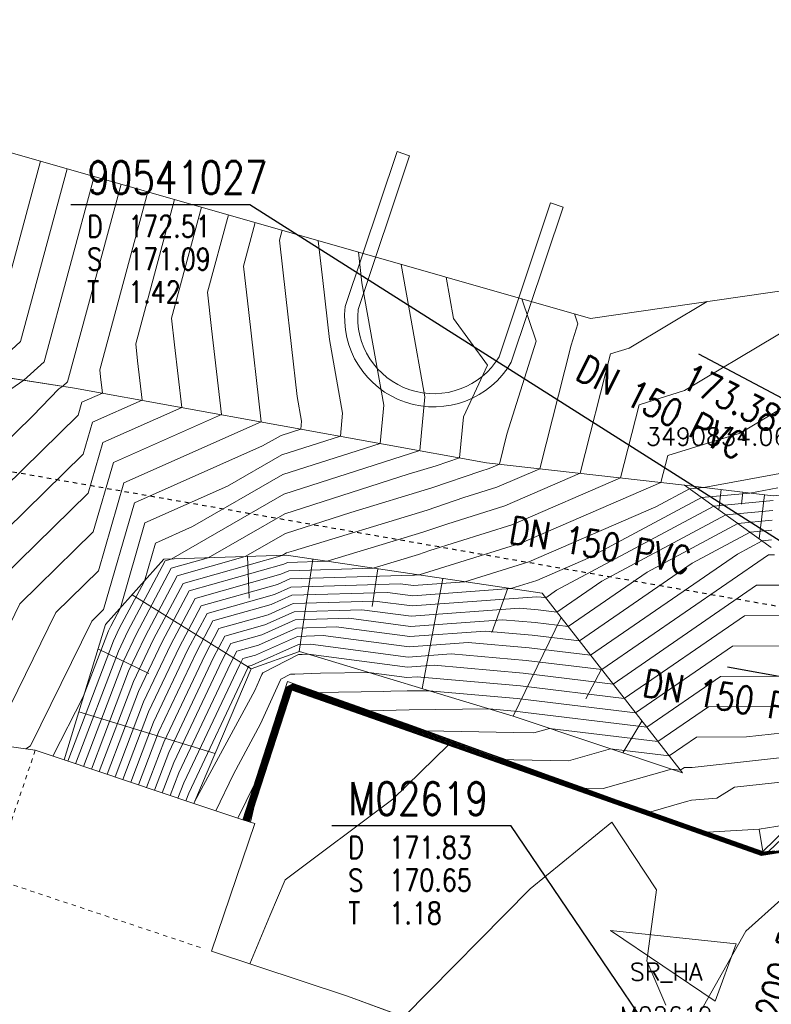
# Model space of a CAD drawing. Header units: metres. Extents: x 3490449 to 3490968, y 5754217 to 5754743.
# Tile 193 of 212: x 3490815 to 3490832, y 5754678 to 5754700. Entities that reach past the tile are written whole.
import ezdxf
from ezdxf.enums import TextEntityAlignment as Align

# ---------------------------------------------------------------- set-up
doc = ezdxf.new("R2010")
doc.units = ezdxf.units.M
doc.header["$LTSCALE"] = 0.25
doc.linetypes.add('Kartierung-07$0$AUSGEZOGEN', pattern=[0])
doc.linetypes.add('Kartierung-07$0$STRICHLINIE', pattern=[19.05, 12.7, -6.35])
for name, color, linetype, lineweight, true_color in [('Kartierung-07$0$$BOESCHUNG', 7, 'Continuous', 18, 0x82563a), ('Kartierung-07$0$$BRUCH', 7, 'Continuous', 18, 0x82563a), ('Kartierung-07$0$$HOEHEN_Haupt', 7, 'Continuous', 18, 0x82563a), ('Kartierung-07$0$$HOEHEN_Mittel', 7, 'Continuous', 18, 0x82563a), ('Kartierung-07$0$$P_INF_FL', 7, 'Kartierung-07$0$AUSGEZOGEN', 18, 0x82563a), ('Kartierung-07$0$$P_INF_H_Schacht', 7, 'Kartierung-07$0$AUSGEZOGEN', 18, 0x82563a), ('Kartierung-07$0$$P_INF_NR_Schacht', 7, 'Kartierung-07$0$AUSGEZOGEN', 18, 0x82563a), ('Kartierung-07$0$$P_INF_X', 7, 'Kartierung-07$0$AUSGEZOGEN', 18, 0x82563a), ('Kartierung-07$0$B_Befestigt', 7, 'Continuous', 18, 0x82563a), ('Kartierung-07$0$B_Boeschung_OK', 7, 'Continuous', 18, 0x82563a), ('Kartierung-07$0$B_Boeschung_UK', 7, 'Continuous', 18, 0x82563a), ('Kartierung-07$0$B_Haus', 7, 'Kartierung-07$0$AUSGEZOGEN', 18, 0x82563a), ('Kartierung-07$0$B_Mauer', 7, 'Kartierung-07$0$AUSGEZOGEN', 18, 0x82563a), ('Kartierung-07$0$B_Zaun', 7, 'Kartierung-07$0$AUSGEZOGEN', 18, 0x82563a), ('Kartierung-07$0$B_Zufahrt_Zugang', 7, 'Continuous', 18, 0x82563a), ('Kartierung-07$0$Hilfe_DGM', 7, 'Continuous', 18, 0x82563a), ('Kartierung-07$0$SYM_SR_HA', 7, 'Kartierung-07$0$AUSGEZOGEN', 18, 0x82563a), ('Kartierung-07$0$SYM_SS_HA', 7, 'Kartierung-07$0$AUSGEZOGEN', 18, 0x82563a)]:
    doc.layers.add(name, color=color, linetype=linetype, lineweight=lineweight, true_color=true_color)
doc.layers.add('Kartierung-07$0$$PKT_SR_HA', color=7, linetype='Continuous', lineweight=18)
doc.layers.add('Kartierung-07$0$$PKT_SS_HA', color=7, linetype='Continuous', lineweight=18)
for name, color, linetype, true_color in [('Kartierung-07$0$B_RW-Leitung_Aus', 7, 'Kartierung-07$0$STRICHLINIE', 0x82563a), ('Kartierung-07$0$B_RW-Leitung_Schrift_Aus', 7, 'Kartierung-07$0$AUSGEZOGEN', 0x82563a), ('Kartierung-07$0$B_Schachtschrift_RW_AUS', 7, 'Continuous', 0x82563a), ('Kartierung-07$0$B_SW-Leitung_AUS', 7, 'Continuous', 0x82563a), ('Kartierung-07$0$B_SW_Leitung_Schrift_AUS', 7, 'Continuous', 0x82563a)]:
    doc.layers.add(name, color=color, linetype=linetype, true_color=true_color)
for name, color, linetype in [('Kartierung-07$0$B_Schachtschrift_RW_HA', 7, 'Continuous'), ('Kartierung-07$0$B_SW-Leitung_HA', 7, 'Continuous'), ('Kartierung-07$0$B_SW-Leitung_HA_Schrift', 7, 'Continuous')]:
    doc.layers.add(name, color=color, linetype=linetype)
doc.styles.add('Kartierung-07$0$2', font='TXT')
doc.styles.add('Kartierung-07$0$STANDARD', font='romans.shx', dxfattribs={"width": 0.8})

# ---------------------------------------------------------------- blocks, each defined once
blk = doc.blocks.new('Kartierung-07$0$Zufahrt')
at = {"layer": 'Kartierung-07$0$B_Zufahrt_Zugang'}
for p, q in [((-0.7, -2.8), (0, 0)), ((0, 0), (0.7, -2.8)), ((-0.7, -2.8), (0.7, -2.8))]:
    blk.add_line(p, q, dxfattribs=at)
blk = doc.blocks.new('Kartierung-07$0$B_Schachtbeschriftung')
blk.add_line((0, 0), (8.186, 0))
at = {"style": 'Kartierung-07$0$STANDARD', "width": 0.8}
for s, p in [('D ', (0.75, -0.5)), ('S ', (0.75, -2)), ('T ', (0.75, -3.5))]:
    blk.add_text(s, height=1, dxfattribs=at).set_placement(p, align=Align.TOP_LEFT)
at = {"ltscale": 0.02, "style": 'Kartierung-07$0$STANDARD', "width": 0.8}
for tag, p, height in [('NUMMER', (0.759, 0.479), 1.5), ('DECKEL', (2.627, -1.5), 1), ('SOHLE', (2.625, -2.996), 1), ('TIEFE', (2.628, -4.501), 1)]:
    blk.add_attdef(tag, p, '', height=height, dxfattribs=at)
at = {"ltscale": 0.02, "style": 'Kartierung-07$0$STANDARD', "width": 0.8, "flags": 1}
blk.add_attdef('FOTO', (1.057, -6.131), '', height=1, dxfattribs=at)
blk = doc.blocks.new('Kartierung-07$0$PKT_SR_HA')
at = {"layer": 'Kartierung-07$0$SYM_SR_HA'}
for p, q in [((-0.247, 0.247), (-0.177, 0.177)), ((0.177, 0.177), (0.247, 0.247)), ((0.177, 0.177), (0.247, 0.247)), ((-0.247, -0.247), (-0.177, -0.177)), ((0.177, -0.177), (0.247, -0.247))]:
    blk.add_line(p, q, dxfattribs=at)
blk.add_circle((0, 0), 0.35, dxfattribs=at)
at = {"layer": 'Kartierung-07$0$$P_INF_FL', "style": 'Kartierung-07$0$STANDARD'}
blk.add_attdef('CODE', text='', height=0.8, dxfattribs=at).set_placement((0, 1.7), align=Align.CENTER)
at = {"layer": 'Kartierung-07$0$$P_INF_H_Schacht', "style": 'Kartierung-07$0$STANDARD'}
blk.add_attdef('H', text='', height=0.8, dxfattribs=at).set_placement((0, -1.4), align=Align.CENTER)
at = {"layer": 'Kartierung-07$0$$P_INF_NR_Schacht', "style": 'Kartierung-07$0$STANDARD'}
blk.add_attdef('NR', text='', height=0.8, dxfattribs=at).set_placement((0, 0.7), align=Align.CENTER)
at = {"layer": 'Kartierung-07$0$$P_INF_X', "style": 'Kartierung-07$0$STANDARD'}
blk.add_attdef('X', text='', height=0.8, dxfattribs=at).set_placement((-0.9, -0.4), align=Align.RIGHT)
blk.add_attdef('Y', (0.7, -0.4), '', height=0.8, dxfattribs=at)
at = {"layer": 'Kartierung-07$0$SYM_SR_HA', "style": 'Kartierung-07$0$2'}
blk.add_text('R', height=0.35, dxfattribs=at).set_placement((0, -0.178), align=Align.CENTER)
blk = doc.blocks.new('Kartierung-07$0$PKT_SS_HA')
at = {"layer": 'Kartierung-07$0$SYM_SS_HA'}
for p, q in [((-0.247, 0.247), (-0.177, 0.177)), ((0.177, 0.177), (0.247, 0.247)), ((0.177, 0.177), (0.247, 0.247)), ((-0.247, -0.247), (-0.177, -0.177)), ((0.177, -0.177), (0.247, -0.247))]:
    blk.add_line(p, q, dxfattribs=at)
blk.add_circle((0, 0), 0.35, dxfattribs=at)
at = {"layer": 'Kartierung-07$0$$P_INF_FL', "style": 'Kartierung-07$0$STANDARD'}
blk.add_attdef('CODE', text='', height=0.8, dxfattribs=at).set_placement((0, 1.7), align=Align.CENTER)
at = {"layer": 'Kartierung-07$0$$P_INF_H_Schacht', "style": 'Kartierung-07$0$STANDARD'}
blk.add_attdef('H', text='', height=0.8, dxfattribs=at).set_placement((0, -1.4), align=Align.CENTER)
at = {"layer": 'Kartierung-07$0$$P_INF_NR_Schacht', "style": 'Kartierung-07$0$STANDARD'}
blk.add_attdef('NR', text='', height=0.8, dxfattribs=at).set_placement((0, 0.7), align=Align.CENTER)
at = {"layer": 'Kartierung-07$0$$P_INF_X', "style": 'Kartierung-07$0$STANDARD'}
blk.add_attdef('X', text='', height=0.8, dxfattribs=at).set_placement((-0.9, -0.4), align=Align.RIGHT)
blk.add_attdef('Y', (0.7, -0.4), '', height=0.8, dxfattribs=at)
at = {"layer": 'Kartierung-07$0$SYM_SS_HA', "style": 'Kartierung-07$0$2'}
blk.add_text('S', height=0.35, dxfattribs=at).set_placement((0, -0.178), align=Align.CENTER)

msp = doc.modelspace()

# ---------------------------------------------------------------- linework, layer by layer
at = {"layer": 'Kartierung-07$0$$BOESCHUNG', "ltscale": 0.02}
for p, q in [((3490830.443, 5754689.767), (3490830.443, 5754689.767)), ((3490830.785, 5754689.726), (3490830.777, 5754689.657)), ((3490831.282, 5754689.667), (3490831.227, 5754689.207)), ((3490831.778, 5754689.607), (3490831.746, 5754689.336)), ((3490832.275, 5754689.548), (3490832.154, 5754688.543)), ((3490820.463, 5754688.136), (3490820.495, 5754687.188)), ((3490821.956, 5754688.076), (3490821.643, 5754685.965)), ((3490823.44, 5754687.856), (3490823.312, 5754686.995)), ((3490824.924, 5754687.636), (3490824.451, 5754685.119)), ((3490826.408, 5754687.416), (3490826.046, 5754686.405)), ((3490817.824, 5754687.265), (3490820.542, 5754685.571)), ((3490827.628, 5754686.743), (3490826.531, 5754684.49, 173.26)), ((3490817.042, 5754686.025), (3490818.207, 5754685.463)), ((3490828.551, 5754685.561), (3490828.192, 5754684.887)), ((3490816.604, 5754684.59), (3490819.72, 5754683.641)), ((3490829.474, 5754684.378), (3490829.037, 5754683.651, 93.937))]:
    msp.add_line(p, q, dxfattribs=at)
at = {"layer": 'Kartierung-07$0$$BRUCH', "ltscale": 0.02}
for p, q in [((3490816.509, 5754691.985), (3490806.561, 5754693.518)), ((3490825.921, 5754690.281), (3490816.509, 5754691.985)), ((3490830.443, 5754689.767), (3490825.921, 5754690.281)), ((3490830.443, 5754689.767), (3490832.43, 5754688.346)), ((3490832.473, 5754689.524), (3490830.443, 5754689.767)), ((3490818.552, 5754688.073), (3490817.213, 5754686.587)), ((3490821.355, 5754688.165), (3490818.552, 5754688.073)), ((3490827.194, 5754687.299), (3490821.355, 5754688.165)), ((3490830.397, 5754683.196), (3490827.194, 5754687.299)), ((3490817.213, 5754686.587), (3490816.27, 5754683.492)), ((3490820.542, 5754685.571), (3490821.649, 5754685.967)), ((3490821.649, 5754685.967), (3490826.531, 5754684.49)), ((3490819.234, 5754682.499), (3490820.542, 5754685.571)), ((3490820.354, 5754682.124), (3490821.375, 5754685.281)), ((3490821.47, 5754685.088), (3490820.496, 5754682.076)), ((3490821.375, 5754685.281), (3490824.191, 5754684.286)), ((3490824.141, 5754684.145), (3490821.47, 5754685.088)), ((3490826.531, 5754684.49), (3490830.397, 5754683.196)), ((3490828.909, 5754682.575), (3490824.191, 5754684.286)), ((3490828.876, 5754682.481), (3490824.141, 5754684.145)), ((3490815.612, 5754683.712), (3490816.27, 5754683.492)), ((3490816.27, 5754683.492), (3490819.234, 5754682.499)), ((3490819.234, 5754682.499), (3490820.354, 5754682.124)), ((3490832.2, 5754681.306), (3490828.876, 5754682.481)), ((3490832.233, 5754681.4), (3490828.909, 5754682.575)), ((3490819.64, 5754679.122), (3490820.629, 5754682.04)), ((3490820.354, 5754682.124), (3490820.496, 5754682.076)), ((3490820.629, 5754682.04), (3490820.496, 5754682.076)), ((3490832.152, 5754681.906), (3490832.727, 5754681.998)), ((3490832.233, 5754681.4), (3490832.152, 5754681.906)), ((3490833.084, 5754681.448), (3490832.2, 5754681.306)), ((3490822.743, 5754678.094), (3490819.64, 5754679.122)), ((3490827.552, 5754676.334), (3490822.743, 5754678.094))]:
    msp.add_line(p, q, dxfattribs=at)
at = {"layer": 'Kartierung-07$0$$HOEHEN_Haupt', "ltscale": 0.02}
for points in [[(3490817.57, 5754696.64), (3490816.348, 5754692.124), (3490816.242, 5754692.026), (3490816.149, 5754691.964), (3490815.556, 5754691.353), (3490811.977, 5754687.848), (3490811.695, 5754687.272), (3490809.557, 5754685.983), (3490808.175, 5754684.992)], [(3490814.1, 5754683.923), (3490814.869, 5754684.387), (3490816.081, 5754686.86), (3490817.053, 5754687.812), (3490817.637, 5754689.824), (3490820.771, 5754691.213), (3490820.488, 5754693.708), (3490820.367, 5754694.77), (3490820.636, 5754695.764)], [(3490824.998, 5754694.518), (3490825.168, 5754693.572), (3490825.942, 5754692.505), (3490825.394, 5754691.329), (3490825.304, 5754690.393), (3490824.77, 5754690.211), (3490824.129, 5754690.016), (3490821.31, 5754689.114), (3490819.56, 5754688.106), (3490818.715, 5754687.868), (3490817.923, 5754686.37), (3490817.628, 5754685.748), (3490816.713, 5754683.344), (3490816.712, 5754683.343), (3490816.712, 5754683.343)], [(3490833.664, 5754692.119), (3490831.716, 5754690.954), (3490830.063, 5754690.441), (3490829.908, 5754689.828), (3490826.707, 5754688.441), (3490824.38, 5754687.716), (3490824.273, 5754687.709), (3490824.245, 5754687.712), (3490821.427, 5754687.625), (3490821.147, 5754687.5), (3490819.399, 5754687.009), (3490818.903, 5754686.071), (3490818.201, 5754684.588), (3490817.613, 5754683.042), (3490817.612, 5754683.042), (3490817.612, 5754683.042)], [(3490818.512, 5754682.741), (3490818.512, 5754682.741), (3490818.512, 5754682.741), (3490818.774, 5754683.429), (3490819.883, 5754685.772), (3490820.082, 5754686.149), (3490820.785, 5754686.346), (3490821.553, 5754686.688), (3490822.778, 5754686.726), (3490824.187, 5754686.542), (3490826.288, 5754686.694), (3490827.036, 5754686.629), (3490827.788, 5754686.537), (3490829.59, 5754687.778), (3490831.668, 5754688.891), (3490832.453, 5754688.964)], [(3490819.735, 5754682.331), (3490819.735, 5754682.331), (3490819.736, 5754682.331), (3490820.138, 5754683.166), (3490820.759, 5754684.313), (3490821.179, 5754685.24), (3490821.222, 5754685.334), (3490821.442, 5754685.448), (3490821.544, 5754685.451), (3490822.126, 5754685.469), (3490823.23, 5754685.489), (3490824.101, 5754685.374), (3490824.334, 5754685.391), (3490826.695, 5754685.184), (3490829.07, 5754684.896), (3490831.814, 5754686.786), (3490833.103, 5754686.791)], [(3490820.393, 5754682.111), (3490820.393, 5754682.111), (3490820.53, 5754682.532), (3490820.9, 5754683.666), (3490821.053, 5754684.133), (3490821.38, 5754685.135), (3490821.49, 5754685.188), (3490822.431, 5754684.865), (3490822.789, 5754684.74), (3490822.949, 5754684.685), (3490823.281, 5754684.568), (3490824.182, 5754684.26), (3490826.348, 5754683.49), (3490826.547, 5754683.421), (3490828.168, 5754682.844), (3490828.585, 5754682.836), (3490830.147, 5754683.28), (3490830.351, 5754683.255), (3490830.446, 5754683.321), (3490830.621, 5754683.321), (3490833.38, 5754683.625)], [(3490820.444, 5754682.093), (3490820.444, 5754682.094), (3490820.763, 5754683.073), (3490820.943, 5754683.623), (3490821.276, 5754684.645), (3490821.428, 5754685.11), (3490821.479, 5754685.134), (3490821.916, 5754684.985), (3490822.798, 5754684.675), (3490822.874, 5754684.649), (3490823.721, 5754684.352), (3490824.161, 5754684.201), (3490825.22, 5754683.825), (3490826.528, 5754683.369), (3490827.801, 5754682.916), (3490828.895, 5754682.534), (3490829.963, 5754682.164), (3490830.559, 5754681.953), (3490830.727, 5754681.895), (3490831.33, 5754681.681), (3490832.194, 5754681.385), (3490832.224, 5754681.374), (3490832.513, 5754681.416)], [(3490820.512, 5754678.833), (3490820.974, 5754679.933), (3490821.319, 5754680.752), (3490823.783, 5754682.597), (3490825.047, 5754683.827), (3490826.51, 5754683.317), (3490826.594, 5754683.287), (3490828.879, 5754682.489), (3490829.047, 5754682.431), (3490830.54, 5754681.901), (3490830.561, 5754681.894), (3490832.131, 5754681.336), (3490832.2, 5754681.312), (3490832.202, 5754681.311), (3490832.499, 5754681.354)], [(3490820.495, 5754682.076), (3490820.495, 5754682.076), (3490820.622, 5754682.467), (3490820.528, 5754682.067)]]:
    msp.add_lwpolyline(points, dxfattribs=at)
at = {"layer": 'Kartierung-07$0$$HOEHEN_Mittel', "ltscale": 0.02}
for points in [[(3490815.73, 5754697.165), (3490814.742, 5754693.512), (3490813.57, 5754692.438), (3490812.552, 5754691.749), (3490809.856, 5754688.971), (3490808.396, 5754687.765), (3490806.032, 5754686.07)], [(3490816.343, 5754696.99), (3490815.277, 5754693.049), (3490814.461, 5754692.301), (3490813.751, 5754691.821), (3490810.446, 5754688.416), (3490809.973, 5754688.025), (3490806.746, 5754685.711)], [(3490816.957, 5754696.815), (3490815.813, 5754692.587), (3490815.351, 5754692.163), (3490814.95, 5754691.892), (3490812.381, 5754689.245), (3490811.157, 5754688.046), (3490811.06, 5754687.849), (3490810.329, 5754687.408), (3490807.461, 5754685.352)], [(3490808.929, 5754684.645), (3490812.33, 5754686.695), (3490812.798, 5754687.651), (3490816.59, 5754691.364), (3490816.677, 5754691.663), (3490817.144, 5754691.87), (3490817.102, 5754692.242), (3490817.084, 5754692.4), (3490818.183, 5754696.465)], [(3490810.222, 5754684.465), (3490812.965, 5754686.118), (3490813.619, 5754687.453), (3490816.706, 5754690.476), (3490816.917, 5754691.204), (3490818.05, 5754691.706), (3490817.948, 5754692.608), (3490817.905, 5754692.993), (3490818.796, 5754696.289)], [(3490811.515, 5754684.284), (3490813.6, 5754685.541), (3490814.439, 5754687.255), (3490816.822, 5754689.588), (3490817.157, 5754690.744), (3490818.957, 5754691.542), (3490818.795, 5754692.975), (3490818.725, 5754693.585), (3490819.41, 5754696.114)], [(3490812.807, 5754684.104), (3490814.234, 5754684.964), (3490815.26, 5754687.058), (3490816.937, 5754688.7), (3490817.397, 5754690.284), (3490819.864, 5754691.378), (3490819.641, 5754693.342), (3490819.546, 5754694.178), (3490820.023, 5754695.939)], [(3490815.392, 5754683.743), (3490815.504, 5754683.81), (3490816.901, 5754686.662), (3490817.169, 5754686.924), (3490817.877, 5754689.365), (3490820.806, 5754690.663), (3490821.226, 5754690.905), (3490821.677, 5754691.049), (3490821.694, 5754691.227), (3490821.593, 5754691.795), (3490821.334, 5754694.075), (3490821.188, 5754695.363), (3490821.249, 5754695.589)], [(3490816.01, 5754683.579), (3490816.011, 5754683.579), (3490816.709, 5754684.933), (3490817.284, 5754686.443), (3490817.335, 5754686.55), (3490817.555, 5754686.966), (3490818.117, 5754688.905), (3490820.004, 5754689.741), (3490821.247, 5754690.457), (3490822.584, 5754690.885), (3490822.635, 5754691.413), (3490822.334, 5754693.093), (3490822.181, 5754694.442), (3490822.078, 5754695.352)], [(3490816.352, 5754683.464), (3490816.352, 5754683.464), (3490816.353, 5754683.464), (3490817.399, 5754686.211), (3490817.531, 5754686.49), (3490818.106, 5754687.578), (3490818.358, 5754688.445), (3490819.202, 5754688.82), (3490821.268, 5754690.009), (3490823.491, 5754690.721), (3490823.575, 5754691.598), (3490823.075, 5754694.391), (3490823.027, 5754694.808), (3490822.995, 5754695.09)], [(3490816.532, 5754683.404), (3490816.532, 5754683.404), (3490816.533, 5754683.404), (3490817.513, 5754685.979), (3490817.727, 5754686.43), (3490818.578, 5754688.04), (3490818.713, 5754688.078), (3490821.289, 5754689.562), (3490824.398, 5754690.557), (3490824.515, 5754691.783), (3490824.201, 5754693.539), (3490823.973, 5754694.811)], [(3490817.432, 5754683.102), (3490817.432, 5754683.102), (3490817.433, 5754683.103), (3490818.087, 5754684.82), (3490818.707, 5754686.131), (3490819.262, 5754687.181), (3490821.219, 5754687.731), (3490821.402, 5754687.813), (3490823.329, 5754687.872), (3490824.365, 5754688.187), (3490824.626, 5754688.276), (3490826.525, 5754688.867), (3490828.985, 5754689.933), (3490829.408, 5754691.602), (3490830.449, 5754691.926), (3490834.636, 5754694.43)], [(3490816.892, 5754683.283), (3490816.892, 5754683.283), (3490816.893, 5754683.283), (3490817.743, 5754685.516), (3490818.119, 5754686.311), (3490818.852, 5754687.696), (3490820.407, 5754688.134), (3490821.331, 5754688.666), (3490822.821, 5754689.143), (3490824.669, 5754689.705), (3490825.796, 5754690.088), (3490825.979, 5754690.145), (3490826.216, 5754690.247), (3490826.39, 5754690.932), (3490827.053, 5754693.055), (3490826.729, 5754694.024)], [(3490817.252, 5754683.163), (3490817.252, 5754683.163), (3490817.253, 5754683.163), (3490817.972, 5754685.052), (3490818.511, 5754686.191), (3490819.125, 5754687.352), (3490821.291, 5754687.962), (3490821.377, 5754688), (3490822.279, 5754688.028), (3490824.467, 5754688.693), (3490825.016, 5754688.88), (3490826.343, 5754689.293), (3490828.062, 5754690.038), (3490828.753, 5754692.764), (3490829.182, 5754692.897), (3490830.965, 5754693.963)], [(3490817.072, 5754683.223), (3490817.072, 5754683.223), (3490817.073, 5754683.223), (3490817.857, 5754685.284), (3490818.315, 5754686.251), (3490818.988, 5754687.524), (3490821.253, 5754688.162), (3490821.352, 5754688.219), (3490821.512, 5754688.27), (3490824.568, 5754689.199), (3490825.406, 5754689.484), (3490826.161, 5754689.719), (3490827.139, 5754690.143), (3490827.855, 5754692.967), (3490828.008, 5754693.456), (3490827.934, 5754693.68)], [(3490832.791, 5754690.063), (3490830.885, 5754689.714), (3490830.559, 5754689.684), (3490829.793, 5754689.273), (3490826.888, 5754688.015), (3490825.43, 5754687.561), (3490824.256, 5754687.475), (3490823.952, 5754687.515), (3490821.452, 5754687.438), (3490821.074, 5754687.27), (3490819.535, 5754686.837), (3490819.099, 5754686.011), (3490818.316, 5754684.356), (3490817.792, 5754682.982), (3490817.792, 5754682.982), (3490817.792, 5754682.982)], [(3490832.58, 5754689.706), (3490831.937, 5754689.588), (3490830.837, 5754689.486), (3490828.246, 5754688.098), (3490827.07, 5754687.589), (3490826.48, 5754687.405), (3490824.238, 5754687.242), (3490823.658, 5754687.318), (3490821.477, 5754687.251), (3490821.002, 5754687.039), (3490819.672, 5754686.665), (3490819.295, 5754685.952), (3490818.43, 5754684.124), (3490817.972, 5754682.922), (3490817.972, 5754682.922), (3490817.972, 5754682.921)], [(3490818.152, 5754682.861), (3490818.152, 5754682.861), (3490818.152, 5754682.861), (3490818.545, 5754683.893), (3490819.491, 5754685.892), (3490819.809, 5754686.493), (3490820.93, 5754686.808), (3490821.502, 5754687.063), (3490823.365, 5754687.121), (3490824.221, 5754687.008), (3490827.069, 5754687.216), (3490827.172, 5754687.207), (3490827.276, 5754687.194), (3490827.524, 5754687.365), (3490831.114, 5754689.287), (3490832.469, 5754689.414)], [(3490818.332, 5754682.801), (3490818.332, 5754682.801), (3490818.332, 5754682.801), (3490818.66, 5754683.661), (3490819.687, 5754685.832), (3490819.946, 5754686.321), (3490820.857, 5754686.577), (3490821.527, 5754686.876), (3490823.072, 5754686.923), (3490824.204, 5754686.775), (3490826.678, 5754686.955), (3490827.104, 5754686.918), (3490827.532, 5754686.866), (3490828.557, 5754687.572), (3490831.391, 5754689.089), (3490832.461, 5754689.189)], [(3490818.692, 5754682.68), (3490818.692, 5754682.68), (3490818.692, 5754682.68), (3490818.889, 5754683.197), (3490820.079, 5754685.712), (3490820.219, 5754685.977), (3490820.713, 5754686.116), (3490821.578, 5754686.501), (3490822.485, 5754686.529), (3490824.17, 5754686.308), (3490825.897, 5754686.434), (3490826.968, 5754686.34), (3490828.045, 5754686.209), (3490830.623, 5754687.985), (3490831.945, 5754688.693), (3490832.444, 5754688.739)], [(3490818.872, 5754682.62), (3490818.872, 5754682.62), (3490818.872, 5754682.62), (3490819.004, 5754682.965), (3490820.275, 5754685.652), (3490820.356, 5754685.805), (3490820.64, 5754685.885), (3490821.603, 5754686.314), (3490822.192, 5754686.332), (3490824.152, 5754686.075), (3490825.506, 5754686.173), (3490826.899, 5754686.051), (3490828.301, 5754685.881), (3490831.655, 5754688.191), (3490832.222, 5754688.495), (3490832.436, 5754688.515)], [(3490819.052, 5754682.56), (3490819.052, 5754682.56), (3490819.052, 5754682.56), (3490819.118, 5754682.733), (3490820.471, 5754685.593), (3490820.493, 5754685.633), (3490820.568, 5754685.654), (3490821.628, 5754686.126), (3490821.898, 5754686.135), (3490824.135, 5754685.841), (3490825.116, 5754685.913), (3490826.831, 5754685.762), (3490828.557, 5754685.553), (3490832.362, 5754688.173), (3490832.505, 5754688.173)], [(3490819.232, 5754682.499), (3490819.232, 5754682.5), (3490819.232, 5754682.5), (3490819.233, 5754682.501), (3490819.254, 5754682.546), (3490820.627, 5754685.08), (3490820.79, 5754685.442), (3490820.807, 5754685.479), (3490821.622, 5754685.899), (3490821.635, 5754685.9), (3490821.711, 5754685.902), (3490821.855, 5754685.905), (3490824.118, 5754685.608), (3490824.725, 5754685.652), (3490826.763, 5754685.473), (3490828.813, 5754685.225), (3490832.088, 5754687.48), (3490832.804, 5754687.482)], [(3490833.402, 5754686.1), (3490831.541, 5754686.093), (3490829.326, 5754684.568), (3490826.626, 5754684.895), (3490824.606, 5754685.072), (3490824.107, 5754685.066), (3490823.732, 5754685.058), (3490823.579, 5754685.055), (3490822.54, 5754685.037), (3490822.105, 5754685.023), (3490821.499, 5754685.231), (3490821.341, 5754685.155), (3490820.874, 5754683.723), (3490820.866, 5754683.701), (3490820.618, 5754682.941), (3490820.243, 5754682.161), (3490820.242, 5754682.161), (3490820.242, 5754682.161)], [(3490833.701, 5754685.408), (3490831.267, 5754685.4), (3490829.582, 5754684.24), (3490826.558, 5754684.606), (3490825.981, 5754684.656), (3490824.154, 5754684.633), (3490823.264, 5754684.614), (3490823.017, 5754684.698), (3490822.994, 5754684.706), (3490822.784, 5754684.778), (3490822.74, 5754684.793), (3490821.497, 5754685.22), (3490821.351, 5754685.15), (3490820.918, 5754683.826), (3490820.875, 5754683.692), (3490820.39, 5754682.208), (3490820.362, 5754682.121), (3490820.362, 5754682.121)], [(3490833.106, 5754684.714), (3490830.993, 5754684.707), (3490829.838, 5754683.912), (3490827.365, 5754684.211), (3490827.005, 5754684.108), (3490826.538, 5754684.117), (3490824.553, 5754684.155), (3490824.19, 5754684.284), (3490823.105, 5754684.655), (3490822.979, 5754684.699), (3490822.785, 5754684.765), (3490822.637, 5754684.817), (3490821.495, 5754685.21), (3490821.36, 5754685.145), (3490820.963, 5754683.928), (3490820.883, 5754683.683), (3490820.437, 5754682.316), (3490820.372, 5754682.118), (3490820.372, 5754682.117)], [(3490833.553, 5754684.204), (3490831.863, 5754684.018), (3490830.72, 5754684.014), (3490830.095, 5754683.583), (3490828.756, 5754683.745), (3490827.795, 5754683.472), (3490826.549, 5754683.496), (3490826.36, 5754683.499), (3490824.186, 5754684.272), (3490823.193, 5754684.611), (3490822.964, 5754684.692), (3490822.787, 5754684.752), (3490822.534, 5754684.841), (3490821.493, 5754685.199), (3490821.37, 5754685.14), (3490821.008, 5754684.031), (3490820.892, 5754683.675), (3490820.484, 5754682.424), (3490820.382, 5754682.114), (3490820.382, 5754682.114)], [(3490833.207, 5754683.047), (3490831.585, 5754682.868), (3490831.188, 5754682.615), (3490830.606, 5754682.57), (3490830.492, 5754682.538), (3490829.678, 5754682.303), (3490828.907, 5754682.57), (3490828.767, 5754682.619), (3490826.543, 5754683.411), (3490826.122, 5754683.557), (3490824.178, 5754684.248), (3490823.369, 5754684.525), (3490822.934, 5754684.678), (3490822.791, 5754684.727), (3490822.328, 5754684.889), (3490821.488, 5754685.177), (3490821.389, 5754685.13), (3490821.097, 5754684.235), (3490820.909, 5754683.657), (3490820.577, 5754682.64), (3490820.403, 5754682.107), (3490820.403, 5754682.107)], [(3490832.727, 5754681.998), (3490832.152, 5754681.906), (3490832.152, 5754681.906), (3490830.982, 5754681.842), (3490830.849, 5754681.888), (3490830.827, 5754681.896), (3490830.57, 5754681.984), (3490830.513, 5754682.004), (3490828.904, 5754682.561), (3490828.525, 5754682.693), (3490826.539, 5754683.4), (3490825.897, 5754683.624), (3490824.173, 5754684.237), (3490823.457, 5754684.482), (3490822.919, 5754684.67), (3490822.792, 5754684.714), (3490822.225, 5754684.913), (3490821.486, 5754685.167), (3490821.399, 5754685.125), (3490821.142, 5754684.338), (3490820.917, 5754683.649), (3490820.623, 5754682.748), (3490820.413, 5754682.104), (3490820.413, 5754682.104)], [(3490820.423, 5754682.1), (3490820.423, 5754682.101), (3490820.67, 5754682.857), (3490820.926, 5754683.64), (3490821.187, 5754684.44), (3490821.409, 5754685.12), (3490821.484, 5754685.156), (3490822.122, 5754684.937), (3490822.794, 5754684.701), (3490822.904, 5754684.663), (3490823.545, 5754684.438), (3490824.169, 5754684.225), (3490825.671, 5754683.691), (3490826.536, 5754683.39), (3490828.284, 5754682.767), (3490828.901, 5754682.552), (3490830.33, 5754682.058), (3490830.566, 5754681.974), (3490830.793, 5754681.895), (3490831.009, 5754681.819), (3490832.191, 5754681.414), (3490832.233, 5754681.399), (3490832.238, 5754681.4), (3490832.777, 5754681.921)], [(3490820.434, 5754682.097), (3490820.434, 5754682.097), (3490820.717, 5754682.965), (3490820.934, 5754683.631), (3490821.232, 5754684.542), (3490821.418, 5754685.115), (3490821.482, 5754685.145), (3490822.019, 5754684.961), (3490822.796, 5754684.688), (3490822.889, 5754684.656), (3490823.633, 5754684.395), (3490824.165, 5754684.213), (3490825.445, 5754683.758), (3490826.532, 5754683.379), (3490828.042, 5754682.841), (3490828.898, 5754682.543), (3490830.147, 5754682.111), (3490830.563, 5754681.963), (3490830.76, 5754681.895), (3490831.17, 5754681.75), (3490832.193, 5754681.399), (3490832.228, 5754681.387), (3490832.376, 5754681.408), (3490832.827, 5754681.844)], [(3490820.454, 5754682.09), (3490820.454, 5754682.09), (3490820.81, 5754683.181), (3490820.951, 5754683.614), (3490821.321, 5754684.747), (3490821.438, 5754685.105), (3490821.477, 5754685.124), (3490821.813, 5754685.008), (3490822.799, 5754684.662), (3490822.859, 5754684.642), (3490823.809, 5754684.309), (3490824.157, 5754684.189), (3490824.994, 5754683.892), (3490826.525, 5754683.358), (3490827.56, 5754682.99), (3490828.891, 5754682.525), (3490829.78, 5754682.218), (3490830.555, 5754681.942), (3490830.694, 5754681.895), (3490831.49, 5754681.612), (3490832.195, 5754681.37), (3490832.22, 5754681.362), (3490832.65, 5754681.424)], [(3490820.464, 5754682.087), (3490820.464, 5754682.087), (3490820.856, 5754683.289), (3490820.96, 5754683.606), (3490821.366, 5754684.849), (3490821.447, 5754685.1), (3490821.475, 5754685.113), (3490821.71, 5754685.032), (3490822.801, 5754684.649), (3490822.844, 5754684.635), (3490823.897, 5754684.265), (3490824.153, 5754684.178), (3490824.768, 5754683.959), (3490826.521, 5754683.348), (3490827.318, 5754683.064), (3490828.888, 5754682.516), (3490829.597, 5754682.271), (3490830.552, 5754681.932), (3490830.66, 5754681.894), (3490831.65, 5754681.543), (3490832.196, 5754681.356), (3490832.215, 5754681.349), (3490832.788, 5754681.431)], [(3490820.474, 5754682.083), (3490820.475, 5754682.083), (3490820.903, 5754683.397), (3490820.968, 5754683.597), (3490821.411, 5754684.952), (3490821.457, 5754685.095), (3490821.473, 5754685.102), (3490821.607, 5754685.056), (3490822.803, 5754684.637), (3490822.829, 5754684.628), (3490823.985, 5754684.222), (3490824.148, 5754684.166), (3490824.543, 5754684.026), (3490826.517, 5754683.338), (3490827.077, 5754683.138), (3490828.885, 5754682.507), (3490829.413, 5754682.325), (3490830.548, 5754681.922), (3490830.627, 5754681.894), (3490831.811, 5754681.474), (3490832.197, 5754681.341), (3490832.211, 5754681.337), (3490832.925, 5754681.439)], [(3490820.485, 5754682.08), (3490820.485, 5754682.08), (3490820.95, 5754683.505), (3490820.977, 5754683.588), (3490821.455, 5754685.054), (3490821.467, 5754685.09), (3490821.471, 5754685.092), (3490821.504, 5754685.08), (3490822.805, 5754684.624), (3490822.814, 5754684.62), (3490824.072, 5754684.179), (3490824.144, 5754684.154), (3490824.317, 5754684.093), (3490826.513, 5754683.327), (3490826.836, 5754683.212), (3490828.882, 5754682.498), (3490829.23, 5754682.378), (3490830.544, 5754681.911), (3490830.594, 5754681.894), (3490831.971, 5754681.405), (3490832.198, 5754681.327), (3490832.206, 5754681.324), (3490833.062, 5754681.447)], [(3490830.02, 5754677.89), (3490829.585, 5754678.9), (3490829.803, 5754680.525), (3490828.788, 5754682.071), (3490826.923, 5754680.543), (3490824.035, 5754677.621)], [(3490837.872, 5754677.201), (3490836.492, 5754678.252), (3490835.69, 5754678.872), (3490834.604, 5754679.484), (3490833.527, 5754679.303), (3490832.646, 5754680.295), (3490831.845, 5754679.576), (3490830.346, 5754676.925)]]:
    msp.add_lwpolyline(points, dxfattribs=at)
at = {"layer": 'Kartierung-07$0$B_Befestigt', "ltscale": 0.02, "elevation": 172.032}
msp.add_lwpolyline([(3490828.212, 5754674.643), (3490828.572, 5754675.72), (3490827.552, 5754676.334), (3490822.743, 5754678.094)], dxfattribs=at)
at = {"layer": 'Kartierung-07$0$B_Boeschung_OK', "ltscale": 0.02}
for points in [[(3490835.257, 5754689.828), (3490832.473, 5754689.524), (3490830.443, 5754689.767)], [(3490830.397, 5754683.196), (3490827.194, 5754687.299), (3490821.355, 5754688.165), (3490818.552, 5754688.073), (3490817.213, 5754686.587), (3490816.27, 5754683.492)]]:
    msp.add_lwpolyline(points, dxfattribs=at)
at = {"layer": 'Kartierung-07$0$B_Boeschung_UK', "ltscale": 0.02}
for points in [[(3490830.443, 5754689.767), (3490832.43, 5754688.346)], [(3490819.234, 5754682.499), (3490820.542, 5754685.571), (3490821.649, 5754685.967), (3490826.531, 5754684.49), (3490830.397, 5754683.196)]]:
    msp.add_lwpolyline(points, dxfattribs=at)
at = {"layer": 'Kartierung-07$0$B_Haus', "ltscale": 0.02}
for p, q in [((3490815.612, 5754683.712), (3490816.27, 5754683.492)), ((3490816.27, 5754683.492), (3490819.234, 5754682.499)), ((3490819.234, 5754682.499), (3490820.354, 5754682.124)), ((3490819.64, 5754679.122), (3490820.629, 5754682.04)), ((3490820.354, 5754682.124), (3490820.496, 5754682.076)), ((3490820.629, 5754682.04), (3490820.496, 5754682.076)), ((3490822.743, 5754678.094), (3490819.64, 5754679.122))]:
    msp.add_line(p, q, dxfattribs=at)
at = {"layer": 'Kartierung-07$0$B_Haus', "linetype": 'Kartierung-07$0$STRICHLINIE', "ltscale": 0.02, "flags": 128}
msp.add_lwpolyline([(3490815.612, 5754683.712), (3490814.623, 5754680.794), (3490819.425, 5754679.193)], dxfattribs=at)
at = {"layer": 'Kartierung-07$0$B_Mauer', "ltscale": 0.02}
for points in [[(3490823.879, 5754697.388), (3490822.694, 5754693.845, 0.816309), (3490826.488, 5754692.576), (3490827.672, 5754696.119)], [(3490824.163, 5754697.292), (3490822.989, 5754693.779, 0.802457), (3490826.213, 5754692.701), (3490827.388, 5754696.214)]]:
    msp.add_lwpolyline(points, format="xyb", dxfattribs=at)
for points in [[(3490823.879, 5754697.388), (3490824.163, 5754697.292)], [(3490827.388, 5754696.214), (3490827.672, 5754696.119)], [(3490837.496, 5754694.624), (3490835.649, 5754689.11), (3490833.584, 5754682.213), (3490833.084, 5754681.448), (3490832.2, 5754681.306), (3490828.876, 5754682.481), (3490824.141, 5754684.145), (3490821.47, 5754685.088), (3490820.496, 5754682.076)], [(3490820.354, 5754682.124), (3490821.375, 5754685.281), (3490824.191, 5754684.286)], [(3490832.152, 5754681.906), (3490832.727, 5754681.998), (3490833.034, 5754682.468), (3490833.827, 5754685.118)], [(3490824.191, 5754684.286), (3490824.174, 5754684.239)], [(3490824.191, 5754684.286), (3490828.909, 5754682.575), (3490832.233, 5754681.4)], [(3490832.233, 5754681.4), (3490832.152, 5754681.906)]]:
    msp.add_lwpolyline(points, dxfattribs=at)
at = {"layer": 'Kartierung-07$0$B_RW-Leitung_Aus', "ltscale": 0.02}
msp.add_line((3490804.453, 5754691.943), (3490835.897, 5754686.421), dxfattribs=at)
at = {"layer": 'Kartierung-07$0$B_Schachtschrift_RW_AUS', "ltscale": 0.02}
msp.add_lwpolyline([(3490820.514, 5754696.18), (3490835.897, 5754686.421)], dxfattribs=at)
at = {"layer": 'Kartierung-07$0$B_Schachtschrift_RW_HA', "ltscale": 0.02}
msp.add_lwpolyline([(3490830.03, 5754676.752), (3490826.481, 5754681.993)], dxfattribs=at)
at = {"layer": 'Kartierung-07$0$B_SW-Leitung_AUS', "ltscale": 0.02}
msp.add_line((3490834.994, 5754684.957, 172.339), (3490831.432, 5754685.61), dxfattribs=at)
at = {"layer": 'Kartierung-07$0$B_SW-Leitung_HA', "ltscale": 0.02}
msp.add_line((3490833.932, 5754691.083), (3490830.773, 5754692.76), dxfattribs=at)
at = {"layer": 'Kartierung-07$0$B_Zaun', "ltscale": 0.02, "elevation": 177.795}
msp.add_lwpolyline([(3490830.443, 5754689.767), (3490825.921, 5754690.281), (3490816.509, 5754691.985), (3490806.561, 5754693.518), (3490799.542, 5754694.735)], dxfattribs=at)
at = {"layer": 'Kartierung-07$0$Hilfe_DGM', "ltscale": 0.02}
for points in [[(3490787.074, 5754704.407), (3490796.005, 5754701.066), (3490807.942, 5754699.389), (3490828.295, 5754693.577), (3490834.665, 5754694.499), (3490836.239, 5754699.094), (3490836.838, 5754703.143), (3490838.228, 5754709.938), (3490841.686, 5754715.232), (3490845.027, 5754719.858), (3490852.546, 5754722.554), (3490852.961, 5754722.121), (3490853.327, 5754721.249), (3490857.88, 5754716.106), (3490858.259, 5754715.87), (3490860.511, 5754716.075), (3490857.315, 5754712.707), (3490856.758, 5754711.016), (3490857.079, 5754710.54), (3490885.683, 5754705.894)], [(3490820.437, 5754660.159), (3490822.272, 5754665.123), (3490824.473, 5754663.675), (3490827.996, 5754674.041), (3490828.212, 5754674.643), (3490828.572, 5754675.72), (3490827.552, 5754676.334), (3490822.743, 5754678.094), (3490819.64, 5754679.122), (3490820.629, 5754682.04), (3490820.496, 5754682.076), (3490820.354, 5754682.124), (3490819.234, 5754682.499), (3490816.27, 5754683.492), (3490815.612, 5754683.712), (3490808.839, 5754684.658), (3490804.075, 5754687.055), (3490798.395, 5754685.221), (3490784.943, 5754690.45)]]:
    msp.add_lwpolyline(points, dxfattribs=at)

# ---------------------------------------------------------------- block references
at = {"layer": 'Kartierung-07$0$$PKT_SR_HA'}
ref = msp.add_blockref('Kartierung-07$0$PKT_SR_HA', (3490830.03, 5754676.752, 171.827), dxfattribs=at)
ref.add_attrib('Y', '5754676.752', (3490830.73, 5754676.352, 171.827), dxfattribs={"layer": 'Kartierung-07$0$$P_INF_X', "height": 0.4, "style": 'Kartierung-07$0$STANDARD'})
ref.add_attrib('X', '3490830.030', dxfattribs={"layer": 'Kartierung-07$0$$P_INF_X', "height": 0.4, "style": 'Kartierung-07$0$STANDARD'}).set_placement((3490829.13, 5754676.352, 171.827), align=Align.RIGHT)
ref.add_attrib('H', '171.827', dxfattribs={"layer": 'Kartierung-07$0$$P_INF_H_Schacht', "height": 0.4, "style": 'Kartierung-07$0$STANDARD'}).set_placement((3490830.03, 5754675.352, 171.827), align=Align.CENTER)
ref.add_attrib('CODE', 'SR_HA', dxfattribs={"layer": 'Kartierung-07$0$$P_INF_FL', "height": 0.4, "style": 'Kartierung-07$0$STANDARD'}).set_placement((3490830.03, 5754678.452, 171.827), align=Align.CENTER)
ref.add_attrib('NR', 'M02619', dxfattribs={"layer": 'Kartierung-07$0$$P_INF_NR_Schacht', "height": 0.4, "style": 'Kartierung-07$0$STANDARD'}).set_placement((3490830.03, 5754677.452, 171.827), align=Align.CENTER)
at = {"layer": 'Kartierung-07$0$$PKT_SS_HA'}
ref = msp.add_blockref('Kartierung-07$0$PKT_SS_HA', (3490834.065, 5754691.076, 174.508), dxfattribs=at)
ref.add_attrib('Y', '5754691.076', (3490834.765, 5754690.676, 174.508), dxfattribs={"layer": 'Kartierung-07$0$$P_INF_X', "height": 0.4, "style": 'Kartierung-07$0$STANDARD'})
ref.add_attrib('X', '3490834.065', dxfattribs={"layer": 'Kartierung-07$0$$P_INF_X', "height": 0.4, "style": 'Kartierung-07$0$STANDARD'}).set_placement((3490833.165, 5754690.676, 174.508), align=Align.RIGHT)
ref.add_attrib('H', '174.508', dxfattribs={"layer": 'Kartierung-07$0$$P_INF_H_Schacht', "height": 0.4, "style": 'Kartierung-07$0$STANDARD'}).set_placement((3490834.065, 5754689.676, 174.508), align=Align.CENTER)
ref.add_attrib('CODE', 'SS_HA', dxfattribs={"layer": 'Kartierung-07$0$$P_INF_FL', "height": 0.4, "style": 'Kartierung-07$0$STANDARD'}).set_placement((3490834.065, 5754692.776, 174.508), align=Align.CENTER)
ref.add_attrib('NR', 'M07560', dxfattribs={"layer": 'Kartierung-07$0$$P_INF_NR_Schacht', "height": 0.4, "style": 'Kartierung-07$0$STANDARD'}).set_placement((3490834.065, 5754691.776, 174.508), align=Align.CENTER)
at = {"layer": 'Kartierung-07$0$B_Schachtschrift_RW_AUS', "ltscale": 0.02, "xscale": 0.5, "yscale": 0.5, "zscale": 0.5}
msp.add_blockref('Kartierung-07$0$B_Schachtbeschriftung', (3490816.421, 5754696.18), dxfattribs=at).add_auto_attribs({'NUMMER': '90541027', 'DECKEL': '172.51', 'SOHLE': '171.09', 'TIEFE': '1.42'})
at = {"layer": 'Kartierung-07$0$B_Schachtschrift_RW_HA', "ltscale": 0.02, "xscale": 0.5, "yscale": 0.5, "zscale": 0.5}
msp.add_blockref('Kartierung-07$0$B_Schachtbeschriftung', (3490822.388, 5754681.993), dxfattribs=at).add_auto_attribs({'NUMMER': 'M02619', 'DECKEL': '171.83', 'SOHLE': '170.65', 'TIEFE': '1.18'})
at = {"layer": 'Kartierung-07$0$B_Zufahrt_Zugang', "ltscale": 0.02, "rotation": 70.03617035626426}
msp.add_blockref('Kartierung-07$0$Zufahrt', (3490828.753, 5754679.591), dxfattribs=at)

# ---------------------------------------------------------------- texts
at = {"layer": 'Kartierung-07$0$B_RW-Leitung_Schrift_Aus', "ltscale": 0.02, "style": 'Kartierung-07$0$STANDARD', "width": 0.8}
for s, rotation, p in [('DN 150 PVC', 350.0521, (3490826.408, 5754688.453)), ('DN 200 B', 73, (3490832.278, 5754676.31))]:
    msp.add_text(s, height=0.625, rotation=rotation, dxfattribs=at).set_placement(p)
at = {"layer": 'Kartierung-07$0$B_SW-Leitung_HA_Schrift', "ltscale": 0.02, "style": 'Kartierung-07$0$STANDARD', "width": 0.8}
for s, p in [('DN 150 PVC', (3490827.915, 5754692.212)), ('173.38', (3490830.325, 5754692.017))]:
    msp.add_text(s, height=0.625, rotation=333.1581, dxfattribs=at).set_placement(p)
at = {"layer": 'Kartierung-07$0$B_SW_Leitung_Schrift_AUS', "ltscale": 0.02, "style": 'Kartierung-07$0$STANDARD', "width": 0.8}
msp.add_text('DN 150 PVC', height=0.625, rotation=350.0521, dxfattribs=at).set_placement((3490829.459, 5754684.958))

doc.saveas('drawing.dxf')
